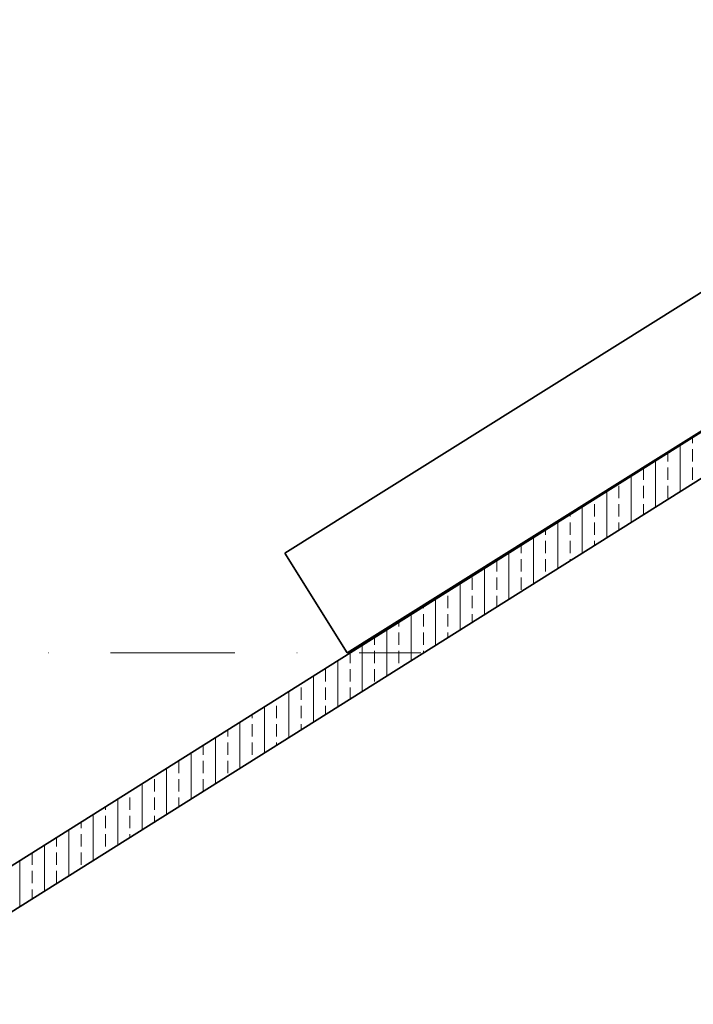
# Model space of a CAD drawing. Header units: metres. Extents: x 10441 to 19716, y -6570 to 1447.
# Tile 5 of 50: x 16472 to 16816, y -6069 to -5566. Entities that reach past the tile are written whole.
import ezdxf
from ezdxf.enums import TextEntityAlignment as Align

# ---------------------------------------------------------------- set-up
doc = ezdxf.new("R2010")
doc.units = ezdxf.units.M
doc.header["$MEASUREMENT"] = 0
doc.linetypes.add('8', pattern=[0.5, 0.25, -0.25])
doc.linetypes.add('DASHDOT', pattern=[25.4, 12.7, -6.35, 0, -6.35])
for name, color, linetype, lineweight in [('#elektryczne', 8, 'Continuous', 20), ('A_B.CIENKIE', 8, 'Continuous', 9), ('A_BUDYNKI', 8, 'Continuous', 13), ('A_HACZE', 8, 'Continuous', 5), ('A_OSIE', 8, 'Continuous', 13), ('A_OZACZENIE DRZWI', 8, 'Continuous', 13), ('A_OZNACZENIA OKIEN', 8, 'Continuous', 13)]:
    doc.layers.add(name, color=color, linetype=linetype, lineweight=lineweight)
doc.styles.add('m1_romans', font='romans.shx', dxfattribs={"width": 0.8})

# ---------------------------------------------------------------- blocks, each defined once
blk = doc.blocks.new('podkład')
at = {"layer": 'A_B.CIENKIE', "color": 8, "linetype": '8', "ltscale": 100}
for p, q in [((11593.49, -4188.5), (12953.49, -3333.65)), ((11573.49, -4224.7), (12973.49, -3344.7))]:
    blk.add_line(p, q, dxfattribs=at)
at = {"layer": 'A_BUDYNKI', "color": 8, "lineweight": 35}
for p, q in [((12239.64, -3782.35), (12973.49, -3321.1)), ((12973.49, -3344.7), (12250.29, -3799.28)), ((12425.23, -3593.86), (12764.18, -3381.46)), ((12796.04, -3432.3), (12457.09, -3644.7)), ((12457.09, -3644.7), (12425.23, -3593.86))]:
    blk.add_line(p, q, dxfattribs=at)
at = {"layer": 'A_HACZE', "color": 8, "linetype": 'Continuous'}
for p, q in [((12633.53, -3537.5), (12633.53, -3534.78)), ((12621.03, -3546.88), (12621.03, -3542.63)), ((12627.28, -3562.32), (12627.28, -3538.7)), ((12633.53, -3546.88), (12633.53, -3540.63)), ((12614.78, -3570.17), (12614.78, -3546.56)), ((12608.53, -3556.25), (12608.53, -3550.49)), ((12621.03, -3556.25), (12621.03, -3550)), ((12633.53, -3556.25), (12633.53, -3550)), ((12602.28, -3578.03), (12602.28, -3554.42)), ((12589.78, -3585.89), (12589.78, -3562.27)), ((12596.03, -3565.63), (12596.03, -3559.38)), ((12608.53, -3565.63), (12608.53, -3559.38)), ((12621.03, -3565.63), (12621.03, -3559.38)), ((12577.28, -3593.74), (12577.28, -3570.13)), ((12583.53, -3575), (12583.53, -3568.75)), ((12596.03, -3575), (12596.03, -3568.75)), ((12608.53, -3574.1), (12608.53, -3568.75)), ((12564.78, -3601.6), (12564.78, -3577.99)), ((12571.03, -3575), (12571.03, -3574.06)), ((12571.03, -3584.38), (12571.03, -3578.13)), ((12583.53, -3584.38), (12583.53, -3578.13)), ((12596.03, -3581.96), (12596.03, -3578.13)), ((12558.53, -3584.38), (12558.53, -3581.92)), ((12552.28, -3609.46), (12552.28, -3585.85)), ((12558.53, -3593.75), (12558.53, -3587.5)), ((12571.03, -3593.75), (12571.03, -3587.5)), ((12583.53, -3589.82), (12583.53, -3587.5)), ((12546.03, -3593.75), (12546.03, -3589.77)), ((12533.53, -3603.13), (12533.53, -3597.63)), ((12539.78, -3617.32), (12539.78, -3593.7)), ((12546.03, -3603.13), (12546.03, -3596.88)), ((12558.53, -3603.13), (12558.53, -3596.88)), ((12571.03, -3597.67), (12571.03, -3596.88)), ((12527.28, -3625.17), (12527.28, -3601.56)), ((12521.03, -3612.5), (12521.03, -3606.25)), ((12533.53, -3612.5), (12533.53, -3606.25)), ((12546.03, -3612.5), (12546.03, -3606.25)), ((12514.78, -3633.03), (12514.78, -3609.42)), ((12502.28, -3640.89), (12502.28, -3617.27)), ((12508.53, -3621.88), (12508.53, -3615.63)), ((12521.03, -3621.88), (12521.03, -3615.63)), ((12533.53, -3621.24), (12533.53, -3615.63)), ((12496.03, -3621.88), (12496.03, -3621.2)), ((12489.78, -3648.74), (12489.78, -3625.13)), ((12496.03, -3631.25), (12496.03, -3625)), ((12508.53, -3631.25), (12508.53, -3625)), ((12521.03, -3629.1), (12521.03, -3625)), ((12477.28, -3656.6), (12477.28, -3632.99)), ((12483.53, -3631.25), (12483.53, -3629.06)), ((12471.03, -3640.63), (12471.03, -3636.91)), ((12483.53, -3640.63), (12483.53, -3634.38)), ((12496.03, -3640.63), (12496.03, -3634.38)), ((12508.53, -3636.96), (12508.53, -3634.38)), ((12464.78, -3664.46), (12464.78, -3640.84)), ((12471.03, -3650), (12471.03, -3643.75)), ((12483.53, -3650), (12483.53, -3643.75)), ((12496.03, -3644.82), (12496.03, -3643.75)), ((12452.28, -3672.32), (12452.28, -3648.7)), ((12458.53, -3650), (12458.53, -3644.77)), ((12446.03, -3659.38), (12446.03, -3653.13)), ((12458.53, -3659.38), (12458.53, -3653.13)), ((12471.03, -3659.38), (12471.03, -3653.13)), ((12439.78, -3680.17), (12439.78, -3656.56)), ((12433.53, -3668.75), (12433.53, -3662.5)), ((12446.03, -3668.75), (12446.03, -3662.5)), ((12458.53, -3668.39), (12458.53, -3662.5)), ((12421.03, -3668.75), (12421.03, -3668.34)), ((12427.28, -3688.03), (12427.28, -3664.41)), ((12414.78, -3695.89), (12414.78, -3672.27)), ((12421.03, -3678.13), (12421.03, -3671.88)), ((12433.53, -3678.13), (12433.53, -3671.88)), ((12446.03, -3676.24), (12446.03, -3671.88)), ((12408.53, -3678.13), (12408.53, -3676.2)), ((12396.03, -3687.5), (12396.03, -3684.05)), ((12402.28, -3703.74), (12402.28, -3680.13)), ((12408.53, -3687.5), (12408.53, -3681.25)), ((12421.03, -3687.5), (12421.03, -3681.25)), ((12433.53, -3684.1), (12433.53, -3681.25)), ((12389.78, -3711.6), (12389.78, -3687.98)), ((12383.53, -3696.88), (12383.53, -3691.91)), ((12396.03, -3696.88), (12396.03, -3690.63)), ((12408.53, -3696.88), (12408.53, -3690.63)), ((12421.03, -3691.96), (12421.03, -3690.63)), ((12377.28, -3719.46), (12377.28, -3695.84)), ((12364.78, -3727.32), (12364.78, -3703.7)), ((12371.03, -3706.25), (12371.03, -3700)), ((12383.53, -3706.25), (12383.53, -3700)), ((12396.03, -3706.25), (12396.03, -3700)), ((12352.28, -3735.17), (12352.28, -3711.55)), ((12358.53, -3715.63), (12358.53, -3709.38)), ((12371.03, -3715.63), (12371.03, -3709.38)), ((12383.53, -3715.53), (12383.53, -3709.38)), ((12346.03, -3715.63), (12346.03, -3715.48)), ((12346.03, -3725), (12346.03, -3718.75)), ((12358.53, -3725), (12358.53, -3718.75)), ((12371.03, -3723.39), (12371.03, -3718.75)), ((12333.53, -3725), (12333.53, -3723.34)), ((12339.78, -3743.03), (12339.78, -3719.41)), ((12327.28, -3750.89), (12327.28, -3727.27)), ((12333.53, -3734.38), (12333.53, -3728.13)), ((12346.03, -3734.38), (12346.03, -3728.13)), ((12358.53, -3731.24), (12358.53, -3728.13)), ((12321.03, -3734.38), (12321.03, -3731.2)), ((12308.53, -3743.75), (12308.53, -3739.05)), ((12314.78, -3758.74), (12314.78, -3735.12)), ((12321.03, -3743.75), (12321.03, -3737.5)), ((12333.53, -3743.75), (12333.53, -3737.5)), ((12346.03, -3739.1), (12346.03, -3737.5)), ((12302.28, -3766.6), (12302.28, -3742.98)), ((12296.03, -3753.13), (12296.03, -3746.91)), ((12308.53, -3753.13), (12308.53, -3746.88)), ((12321.03, -3753.13), (12321.03, -3746.88)), ((12333.53, -3746.96), (12333.53, -3746.88)), ((12289.78, -3774.46), (12289.78, -3750.84)), ((12296.03, -3762.5), (12296.03, -3756.25)), ((12308.53, -3762.5), (12308.53, -3756.25)), ((12296.03, -3770.53), (12296.03, -3765.63))]:
    blk.add_line(p, q, dxfattribs=at)
at = {"layer": 'A_OSIE', "color": 8, "linetype": 'DASHDOT', "ltscale": 5}
blk.add_line((11573.49, -3644.7), (12494.75, -3644.7), dxfattribs=at)
at = {"layer": 'A_OZACZENIE DRZWI', "color": 8, "ltscale": 0.1, "style": 'm1_romans', "width": 0.8}
for rotation, p in [(98.4861, (12735.07, -773.13)), (360, (12573.8, -1012.7)), (90, (11565.29, -1150.14)), (90, (11872.29, -1150.14)), (90, (12230.03, -1245.64)), (90, (12385.87, -1249.44)), (90, (11565.29, -1370.89)), (90, (11872.29, -1370.89)), (90, (12230.03, -1370.89)), (90, (12389.3, -1370.89)), (90, (11748.79, -1556.15)), (90, (11986.6, -1556.15)), (90, (12389.3, -1556.15)), (360, (12235.05, -1664.2)), (360, (12235.05, -1880.2)), (90, (11745.78, -2001.94))]:
    blk.add_attdef('SZEROKOSC', text='', height=10, rotation=rotation, dxfattribs=at).set_placement(p, align=Align.BOTTOM_CENTER)
for rotation, p in [(98.4861, (12738.56, -773.47)), (360, (12572.95, -1016.09)), (90, (11568.68, -1150.99)), (90, (11875.68, -1150.99)), (90, (12233.42, -1246.49)), (90, (12389.27, -1250.29)), (90, (11568.68, -1371.74)), (90, (11875.68, -1371.74)), (90, (12233.42, -1371.74)), (90, (12392.69, -1371.74)), (90, (11752.19, -1557)), (90, (11990, -1557)), (90, (12392.69, -1557)), (360, (12234.2, -1667.59)), (360, (12234.2, -1883.59)), (90, (11749.18, -2002.79))]:
    blk.add_attdef('WYSOKOSC', text='', height=10, rotation=rotation, dxfattribs=at).set_placement(p, align=Align.TOP_CENTER)
at = {"layer": 'A_OZNACZENIA OKIEN', "color": 8, "ltscale": 0.1, "style": 'm1_romans', "width": 0.8}
for rotation, p in [(278.8676, (13373.71, -593.04)), (278.8676, (12983.87, -650.74)), (278.8676, (12445.73, -730.4)), (278.8676, (12224.15, -763.19)), (0, (14017.48, -900.03)), (278.8676, (11021.54, -941.2)), (278.8676, (10640.69, -997.57)), (0, (14017.48, -1574.7)), (90, (10819.6, -2080.7)), (90, (11204.6, -2080.7)), (90, (11970.6, -2080.7)), (90, (13175.8, -2080.7)), (90, (13539.8, -2080.7))]:
    blk.add_attdef('SZEROKOSC', text='', height=10, rotation=rotation, dxfattribs=at).set_placement(p, align=Align.BOTTOM_CENTER)
for rotation, p in [(278.8676, (13403.28, -587.56)), (278.8676, (13013.44, -645.27)), (278.8676, (12475.3, -724.92)), (278.8676, (12253.72, -757.72)), (0, (14011.09, -903.42)), (278.8676, (11051.11, -935.72)), (278.8676, (10670.26, -992.09)), (0, (14011.09, -1578.09)), (90, (10823, -2081.55)), (90, (11208, -2081.55)), (90, (11974, -2081.55)), (90, (13179.19, -2081.55)), (90, (13543.19, -2081.55))]:
    blk.add_attdef('WYSOKOSC', text='', height=10, rotation=rotation, dxfattribs=at).set_placement(p, align=Align.TOP_CENTER)

msp = doc.modelspace()

# ---------------------------------------------------------------- block references
at = {"layer": '#elektryczne', "color": 8, "linetype": 'Continuous', "lineweight": 18}
msp.add_blockref('podkład', (4182.37, -2244.78), dxfattribs=at)

doc.saveas('drawing.dxf')
